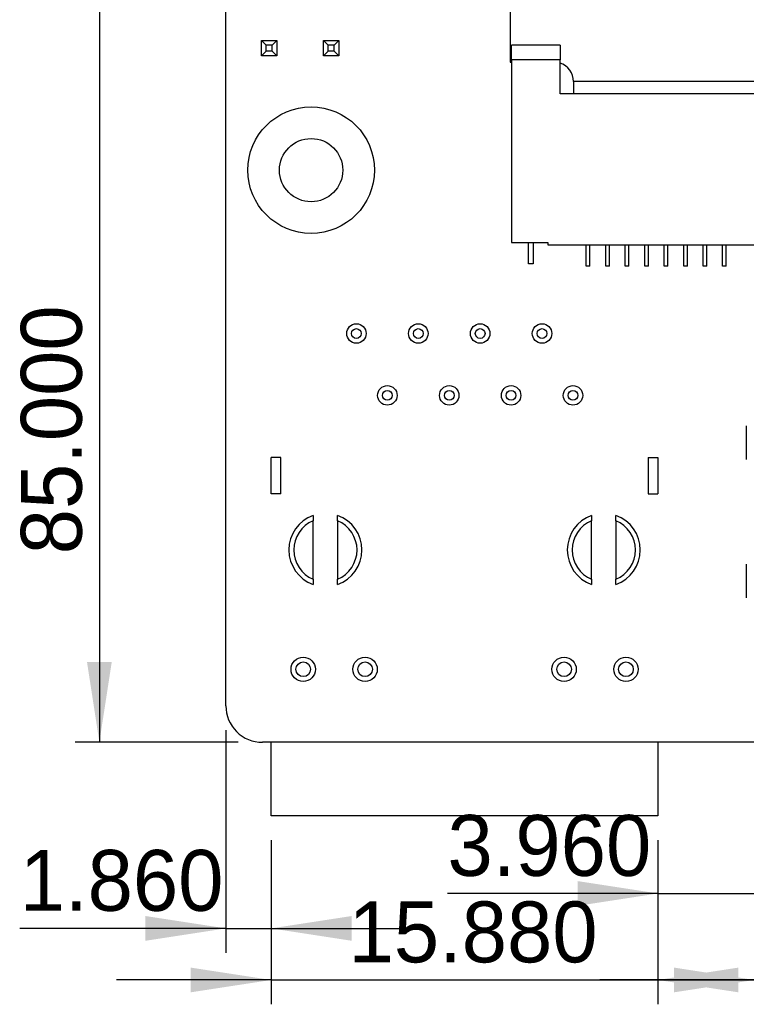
# Model space of a CAD drawing. Header units: millimetres. Extents: x 15 to 205, y 5 to 292.
# Tile 42 of 56: x 108 to 138, y 177 to 218. Entities that reach past the tile are written whole.
import ezdxf

# ---------------------------------------------------------------- set-up
doc = ezdxf.new("R2010")
doc.units = ezdxf.units.MM
doc.layers.add('几何体', color=7, linetype='Continuous')
doc.layers.add('尺寸', color=3, linetype='Continuous')
doc.styles.add('SLDTEXTSTYLE2', font='txt')
doc.dimstyles.new('SLDDIMSTYLE0', dxfattribs={"dimtxt": 2.5, "dimasz": 3.302, "dimexe": 0, "dimexo": 0.0625, "dimtad": 1, "dimdec": 3, "dimrnd": 1e-09, "dimzin": 4, "dimdsep": 46, "dimtxsty": 'SLDTEXTSTYLE2', "dimsah": 1, "dimcen": 0.09, "dimadec": 0, "dimazin": 1, "dimtfac": 1, "dimtdec": 3, "dimtofl": 0, "dimtmove": 0, "dimatfit": 3, "dimfxl": 1, "dimfrac": 2, "dimtolj": 1, "dimtzin": 12, "dimarcsym": 0})
doc.dimstyles.new('SLDDIMSTYLE2', dxfattribs={"dimtxt": 2.5, "dimasz": 3.302, "dimexe": 0, "dimexo": 0.0625, "dimtad": 1, "dimdec": 3, "dimrnd": 1e-09, "dimzin": 4, "dimdsep": 46, "dimtxsty": 'SLDTEXTSTYLE2', "dimsah": 1, "dimcen": 0.09, "dimadec": 0, "dimazin": 1, "dimtfac": 1, "dimtdec": 3, "dimtmove": 0, "dimatfit": 0, "dimfxl": 1, "dimfrac": 2, "dimtolj": 1, "dimtzin": 12, "dimarcsym": 0})

# ---------------------------------------------------------------- blocks, each defined once
blk = doc.blocks.new('_D_10')
at = {"layer": '尺寸', "transparency": 16777216}
for p, q in [((116.897, 273.16), (110.203, 273.16)), ((111.203, 273.16), (111.203, 188.16)), ((116.897, 188.16), (110.203, 188.16))]:
    blk.add_line(p, q, dxfattribs=at)
for points in [[(111.203, 273.16), (110.695, 269.858), (111.711, 269.858)], [(111.203, 188.16), (111.711, 191.462), (110.695, 191.462)]]:
    blk.add_solid(points, dxfattribs=at)
at = {"layer": '尺寸', "transparency": 16777216, "insert": (107.981, 195.882), "char_height": 2.5, "attachment_point": 1, "rotation": 90, "style": 'SLDTEXTSTYLE2'}
blk.add_mtext('85.000', dxfattribs=at)
blk = doc.blocks.new('_D_16')
at = {"layer": '尺寸', "transparency": 16777216}
for p, q in [((138.097, 184.345), (138.097, 177.399)), ((153.097, 184.345), (153.097, 177.399)), ((138.097, 178.399), (131.747, 178.399)), ((138.097, 178.399), (153.097, 178.399)), ((153.097, 178.399), (159.447, 178.399))]:
    blk.add_line(p, q, dxfattribs=at)
for points in [[(138.097, 178.399), (134.795, 178.907), (134.795, 177.891)], [(153.097, 178.399), (156.399, 177.891), (156.399, 178.907)]]:
    blk.add_solid(points, dxfattribs=at)
at = {"layer": '尺寸', "transparency": 16777216, "insert": (141.247, 181.622), "char_height": 2.5, "attachment_point": 1, "style": 'SLDTEXTSTYLE2'}
blk.add_mtext('15.000', dxfattribs=at)
blk = doc.blocks.new('_D_17')
at = {"layer": '尺寸', "transparency": 16777216}
for p, q in [((118.256, 184.14), (118.256, 177.399)), ((134.136, 184.14), (134.136, 177.399)), ((118.256, 178.399), (111.906, 178.399)), ((118.256, 178.399), (134.136, 178.399)), ((134.136, 178.399), (140.486, 178.399))]:
    blk.add_line(p, q, dxfattribs=at)
for points in [[(118.256, 178.399), (114.954, 178.907), (114.954, 177.891)], [(134.136, 178.399), (137.438, 177.891), (137.438, 178.907)]]:
    blk.add_solid(points, dxfattribs=at)
at = {"layer": '尺寸', "transparency": 16777216, "insert": (121.432, 181.622), "char_height": 2.5, "attachment_point": 1, "style": 'SLDTEXTSTYLE2'}
blk.add_mtext('15.880', dxfattribs=at)
blk = doc.blocks.new('_D_18')
at = {"layer": '尺寸', "transparency": 16777216}
for p, q in [((116.397, 188.66), (116.397, 179.517)), ((118.256, 184.14), (118.256, 179.517)), ((116.397, 180.517), (107.932, 180.517)), ((116.397, 180.517), (118.256, 180.517)), ((118.256, 180.517), (124.606, 180.517))]:
    blk.add_line(p, q, dxfattribs=at)
for points in [[(116.397, 180.517), (113.095, 181.025), (113.095, 180.009)], [(118.256, 180.517), (121.558, 180.009), (121.558, 181.025)]]:
    blk.add_solid(points, dxfattribs=at)
at = {"layer": '尺寸', "transparency": 16777216, "insert": (107.932, 183.739), "char_height": 2.5, "attachment_point": 1, "style": 'SLDTEXTSTYLE2'}
blk.add_mtext('1.860', dxfattribs=at)
blk = doc.blocks.new('_D_21')
at = {"layer": '尺寸', "transparency": 16777216}
for p, q in [((134.136, 184.14), (134.136, 180.952)), ((138.097, 184.345), (138.097, 180.952)), ((134.136, 181.952), (125.494, 181.952)), ((134.136, 181.952), (138.097, 181.952)), ((138.097, 181.952), (144.447, 181.952))]:
    blk.add_line(p, q, dxfattribs=at)
for points in [[(134.136, 181.952), (130.834, 182.46), (130.834, 181.444)], [(138.097, 181.952), (141.399, 181.444), (141.399, 182.46)]]:
    blk.add_solid(points, dxfattribs=at)
at = {"layer": '尺寸', "transparency": 16777216, "insert": (125.494, 185.174), "char_height": 2.5, "attachment_point": 1, "style": 'SLDTEXTSTYLE2'}
blk.add_mtext('3.960', dxfattribs=at)

msp = doc.modelspace()

# ---------------------------------------------------------------- linework, layer by layer
at = {"layer": '几何体'}
for p, q in [((116.3967, 189.6601), (116.3967, 271.6599)), ((128.0667, 257.1069), (128.0667, 216.0965)), ((118.0497, 216.8), (117.8594, 216.99)), ((117.8594, 216.99), (118.4894, 216.99)), ((117.8594, 216.36), (117.8594, 216.99)), ((118.2997, 216.8), (118.0497, 216.8)), ((118.0497, 216.55), (118.0497, 216.8)), ((118.4894, 216.99), (118.2997, 216.8)), ((118.2997, 216.55), (118.2997, 216.8)), ((118.4894, 216.99), (118.4894, 216.36)), ((118.4894, 216.99), (118.4894, 216.99)), ((120.5897, 216.8), (120.3994, 216.99)), ((120.3994, 216.99), (121.0294, 216.99)), ((120.3994, 216.36), (120.3994, 216.99)), ((120.8397, 216.8), (120.5897, 216.8)), ((120.5897, 216.55), (120.5897, 216.8)), ((121.0294, 216.99), (120.8397, 216.8)), ((120.8397, 216.55), (120.8397, 216.8)), ((121.0294, 216.99), (121.0294, 216.36)), ((121.0294, 216.99), (121.0294, 216.99)), ((130.1167, 216.79), (128.1167, 216.79)), ((128.1167, 216.19), (128.1167, 216.79)), ((130.1167, 216.79), (130.1167, 216.19)), ((118.0497, 216.55), (117.8594, 216.36)), ((118.4894, 216.36), (117.8594, 216.36)), ((118.2997, 216.55), (118.0497, 216.55)), ((118.4894, 216.36), (118.2997, 216.55)), ((118.4894, 216.36), (118.4894, 216.36)), ((120.5897, 216.55), (120.3994, 216.36)), ((121.0294, 216.36), (120.3994, 216.36)), ((120.8397, 216.55), (120.5897, 216.55)), ((121.0294, 216.36), (120.8397, 216.55)), ((121.0294, 216.36), (121.0294, 216.36)), ((128.0667, 216.0965), (128.1167, 216.0965)), ((128.1167, 216.19), (128.1167, 208.69)), ((130.1167, 216.19), (128.1167, 216.19)), ((130.1167, 214.79), (130.1167, 216.19)), ((130.6702, 215.2965), (130.6702, 214.79)), ((138.4979, 215.2965), (130.6702, 215.2965)), ((139.1667, 214.79), (130.1167, 214.79)), ((128.1167, 208.69), (129.6167, 208.69)), ((128.8167, 207.81), (128.8167, 208.69)), ((129.0167, 208.69), (129.0167, 207.81)), ((129.6167, 208.69), (129.6167, 208.59)), ((129.6167, 208.59), (156.5167, 208.59)), ((131.1917, 207.71), (131.1917, 208.59)), ((131.3417, 207.71), (131.3417, 208.59)), ((131.9917, 207.71), (131.9917, 208.59)), ((132.1417, 207.71), (132.1417, 208.59)), ((132.7917, 207.71), (132.7917, 208.59)), ((132.9417, 207.71), (132.9417, 208.59)), ((133.5917, 207.71), (133.5917, 208.59)), ((133.7417, 207.71), (133.7417, 208.59)), ((134.3917, 207.71), (134.3917, 208.59)), ((134.5417, 207.71), (134.5417, 208.59)), ((135.1917, 207.71), (135.1917, 208.59)), ((135.3417, 207.71), (135.3417, 208.59)), ((135.9917, 207.71), (135.9917, 208.59)), ((136.1417, 207.71), (136.1417, 208.59)), ((136.7917, 207.71), (136.7917, 208.59)), ((136.9417, 207.71), (136.9417, 208.59)), ((129.0167, 207.81), (128.8167, 207.81)), ((131.3417, 207.71), (131.1917, 207.71)), ((132.1417, 207.71), (131.9917, 207.71)), ((132.9417, 207.71), (132.7917, 207.71)), ((133.7417, 207.71), (133.5917, 207.71)), ((134.5417, 207.71), (134.3917, 207.71)), ((135.3417, 207.71), (135.1917, 207.71)), ((136.1417, 207.71), (135.9917, 207.71)), ((136.9417, 207.71), (136.7917, 207.71)), ((137.7619, 201.1539), (137.7619, 199.776)), ((118.6564, 199.8597), (118.2564, 199.8597)), ((118.2564, 198.3597), (118.2564, 199.8597)), ((118.6564, 198.3597), (118.6564, 199.8597)), ((133.7364, 199.8597), (134.1364, 199.8597)), ((133.7364, 199.8597), (133.7364, 198.3597)), ((134.1364, 199.8597), (134.1364, 198.3597)), ((118.6564, 198.3597), (118.2564, 198.3597)), ((133.7364, 198.3597), (134.1364, 198.3597)), ((119.9814, 197.4739), (119.9814, 197.2597)), ((120.9814, 197.2597), (120.9814, 197.4739)), ((131.4114, 197.4739), (131.4114, 197.2597)), ((132.4114, 197.2597), (132.4114, 197.4739)), ((119.9814, 194.8597), (119.9814, 197.2597)), ((120.9814, 197.2597), (120.9814, 194.8597)), ((131.4114, 194.8597), (131.4114, 197.2597)), ((132.4114, 197.2597), (132.4114, 194.8597)), ((137.7619, 195.4739), (137.7619, 194.096)), ((119.9814, 194.8597), (119.9814, 194.6455)), ((120.9814, 194.6455), (120.9814, 194.8597)), ((131.4114, 194.8597), (131.4114, 194.6455)), ((132.4114, 194.6455), (132.4114, 194.8597)), ((170.8967, 188.16), (117.8968, 188.16)), ((118.2564, 185.1397), (118.2564, 188.16)), ((134.1364, 188.16), (134.1364, 185.1397)), ((134.1364, 185.1397), (118.2564, 185.1397))]:
    msp.add_line(p, q, dxfattribs=at)
for centre, radius in [((119.8968, 211.66), 2.6), ((119.8968, 211.66), 1.3), ((121.7564, 204.9497), 0.4), ((121.7564, 204.9497), 0.2), ((124.2964, 204.9497), 0.4), ((124.2964, 204.9497), 0.2), ((126.8364, 204.9497), 0.4), ((126.8364, 204.9497), 0.2), ((129.3764, 204.9497), 0.4), ((129.3764, 204.9497), 0.2), ((123.0264, 202.4097), 0.4), ((123.0264, 202.4097), 0.2), ((125.5664, 202.4097), 0.4), ((125.5664, 202.4097), 0.2), ((128.1064, 202.4097), 0.4), ((128.1064, 202.4097), 0.2), ((130.6464, 202.4097), 0.4), ((130.6464, 202.4097), 0.2), ((119.5714, 191.1597), 0.5), ((119.5714, 191.1597), 0.3), ((122.1114, 191.1597), 0.5), ((122.1114, 191.1597), 0.3), ((130.2814, 191.1597), 0.5), ((130.2814, 191.1597), 0.3), ((132.8214, 191.1597), 0.5), ((132.8214, 191.1597), 0.3)]:
    msp.add_circle(centre, radius, dxfattribs=at)
for centre, radius, start, end in [((129.8702, 215.2965), 0.8, 0, 72.05596), ((120.4814, 196.0597), 1.5, 109.47122, 250.52878), ((120.4814, 196.0597), 1.5, 289.47122, 70.52878), ((131.9114, 196.0597), 1.5, 109.47122, 250.52878), ((131.9114, 196.0597), 1.5, 289.47122, 70.52878), ((120.4814, 196.0597), 1.3, 112.61986, 247.38014), ((120.4814, 196.0597), 1.3, 292.61986, 67.38014), ((131.9114, 196.0597), 1.3, 112.61986, 247.38014), ((131.9114, 196.0597), 1.3, 292.61986, 67.38014), ((117.8967, 189.66), 1.5, 179.99552, 270.00448)]:
    msp.add_arc(centre, radius, start, end, dxfattribs=at)

# ---------------------------------------------------------------- dimensions: what is measured, and where the dimension line sits
at = {"layer": '尺寸'}
for base, p1, p2, angle, dimstyle, picture, middle in [((111.2032, 188.16), (117.8968, 273.1601), (117.8968, 188.16), 90, 'SLDDIMSTYLE0', '_D_10', (111.2032, 200.2468)), ((138.09691, 181.95166), (134.13643, 185.13968), (138.09691, 185.34494), 0, 'SLDDIMSTYLE2', '_D_21', (129.13083, 181.95166)), ((153.0969, 178.3991), (138.0969, 185.3449), (153.0969, 185.3449), 0, 'SLDDIMSTYLE2', '_D_16', (145.6119, 178.3991)), ((134.1364, 178.3991), (118.2564, 185.1397), (134.1364, 185.1397), 0, 'SLDDIMSTYLE2', '_D_17', (125.7962, 178.3991))]:
    dim = msp.add_linear_dim(base=base, p1=p1, p2=p2, angle=angle, dimstyle=dimstyle, dxfattribs=at)
    dim.commit()
    dim.dimension.update_dxf_attribs({"geometry": picture, "text_midpoint": middle, "dimtype": 160})
dim = msp.add_linear_dim(base=(118.2564, 180.5167), p1=(116.3967, 189.6601), p2=(118.2564, 185.1397), dimstyle='SLDDIMSTYLE2', dxfattribs=at)
dim.commit()
dim.dimension.update_dxf_attribs({"geometry": '_D_18', "text_midpoint": (111.5693, 180.5167), "dimtype": 160})

doc.saveas('drawing.dxf')
